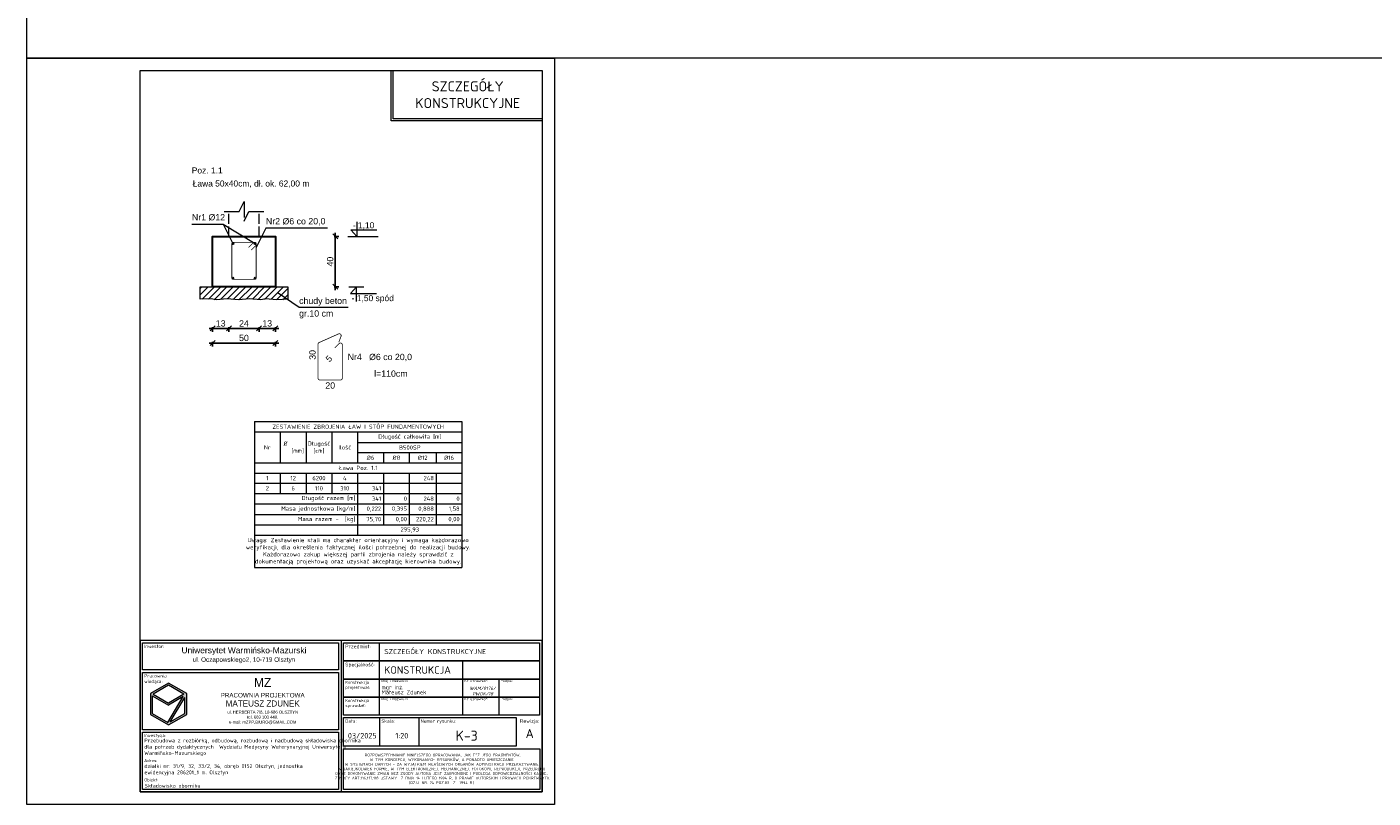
# Model space of a CAD drawing. Header units: millimetres. Extents: x -81893328 to 44149, y -26843406 to 95443303.
# Tile 76 of 100: x 26512 to 27583, y 6482 to 7096. Entities that reach past the tile are written whole.
import ezdxf
from ezdxf.enums import TextEntityAlignment as Align

# ---------------------------------------------------------------- set-up
doc = ezdxf.new("R2010")
doc.units = ezdxf.units.MM
doc.linetypes.add('_DASH', pattern=[10, 8, -2])
doc.linetypes.add('DASHED', pattern=[19.05, 12.7, -6.35])
for name, color, linetype, lineweight in [('A-pomocnicze', 253, 'Continuous', 13), ('A-widokowe', 4, 'Continuous', 9), ('aRMZ - cienka', 84, 'Continuous', 13), ('aRMZ - gruba', 92, 'Continuous', 30), ('aRMZ - kreskowanie', 43, 'Continuous', 5), ('aRMZ - opisy', 7, 'Continuous', 5), ('aRMZ - tabelka i ramka', 63, 'Continuous', 13), ('aRMZ - wymiarowanie', 4, 'Continuous', 13), ('kRMZ - przerywana', 3, 'DASHED', 5), ('opis', 254, 'Continuous', 9)]:
    doc.layers.add(name, color=color, linetype=linetype, lineweight=lineweight)
doc.layers.add('kRMZ - pręty', color=2, linetype='Continuous')
doc.styles.add('1-100 RM', font='isocpeur.ttf', dxfattribs={"height": 20})
doc.styles.add('1-100 RM wymiar', font='isocpeur.ttf', dxfattribs={"height": 15})
doc.styles.add('4', font='arial.ttf', dxfattribs={"height": 15})
doc.styles.add('arial', font='arial.ttf')
doc.styles.add('SPECBUD_TXT', font='arial.ttf')
doc.styles.get("Standard").update_dxf_attribs({"font": 'arial.ttf'})
doc.dimstyles.new('SPECBUD_1_20', dxfattribs={"dimtxt": 5.000001, "dimasz": 4.000001, "dimexe": 2.8, "dimexo": 10.000002, "dimgap": 1.5, "dimtad": 1, "dimdec": 0, "dimzin": 0, "dimdsep": 46, "dimtxsty": 'SPECBUD_TXT', "dimblk": 'OBLIQUE', "dimcen": 0.09, "dimdle": 2.8, "dimclrd": 256, "dimclre": 256, "dimclrt": 256, "dimadec": 0, "dimazin": 0, "dimtfac": 1, "dimtdec": 0, "dimtmove": 0, "dimatfit": 0, "dimfxl": 1, "dimfxlon": 1, "dimtolj": 1, "dimtzin": 0, "dimarcsym": 0})

# ---------------------------------------------------------------- blocks, each defined once
blk = doc.blocks.new('_OBLIQUE')
at = {"color": 0, "lineweight": -2}
blk.add_line((-0.5, -0.5), (0.5, 0.5), dxfattribs=at)
blk = doc.blocks.new('*D102')
at = {"layer": 'aRMZ - wymiarowanie', "lineweight": -2, "transparency": 16777216}
for p, q in [((26656.7, 6844.5), (26712.3, 6844.5)), ((26659.5, 6845.5), (26659.5, 6841.7)), ((26709.5, 6845.5), (26709.5, 6841.7))]:
    blk.add_line(p, q, dxfattribs=at)
at = {"layer": 'Defpoints', "color": 0, "transparency": 16777216}
for p in [(26659.5, 6889.3), (26709.5, 6889.3), (26709.5, 6844.5)]:
    blk.add_point(p, dxfattribs=at)
at = {"layer": 'aRMZ - wymiarowanie', "lineweight": -2, "transparency": 16777216, "xscale": 4.000001, "yscale": 4.000001, "zscale": 4.000001, "rotation": 180}
blk.add_blockref('_OBLIQUE', (26659.5, 6844.5), dxfattribs=at)
at = {"layer": 'aRMZ - wymiarowanie', "lineweight": -2, "transparency": 16777216, "xscale": 4.000001, "yscale": 4.000001, "zscale": 4.000001}
blk.add_blockref('_OBLIQUE', (26709.5, 6844.5), dxfattribs=at)
at = {"layer": 'aRMZ - wymiarowanie', "transparency": 16777216, "insert": (26684.5, 6848.5), "char_height": 5, "attachment_point": 5, "style": 'SPECBUD_TXT'}
blk.add_mtext('\\A1;50', dxfattribs=at)
blk = doc.blocks.new('*D103')
at = {"layer": 'aRMZ - wymiarowanie', "lineweight": -2, "transparency": 16777216}
for p, q in [((26693.7, 6856.1), (26712.3, 6856.1)), ((26696.5, 6857.1), (26696.5, 6853.3)), ((26709.5, 6857.1), (26709.5, 6853.3))]:
    blk.add_line(p, q, dxfattribs=at)
at = {"layer": 'Defpoints', "color": 0, "transparency": 16777216}
for p in [(26696.5, 6879.3), (26709.5, 6879.3), (26709.5, 6856.1)]:
    blk.add_point(p, dxfattribs=at)
at = {"layer": 'aRMZ - wymiarowanie', "lineweight": -2, "transparency": 16777216, "xscale": 4.000001, "yscale": 4.000001, "zscale": 4.000001, "rotation": 180}
blk.add_blockref('_OBLIQUE', (26696.5, 6856.1), dxfattribs=at)
at = {"layer": 'aRMZ - wymiarowanie', "lineweight": -2, "transparency": 16777216, "xscale": 4.000001, "yscale": 4.000001, "zscale": 4.000001}
blk.add_blockref('_OBLIQUE', (26709.5, 6856.1), dxfattribs=at)
at = {"layer": 'aRMZ - wymiarowanie', "transparency": 16777216, "insert": (26703, 6860.1), "char_height": 5, "attachment_point": 5, "style": 'SPECBUD_TXT'}
blk.add_mtext('\\A1;13', dxfattribs=at)
blk = doc.blocks.new('*D104')
at = {"layer": 'aRMZ - wymiarowanie', "lineweight": -2, "transparency": 16777216}
for p, q in [((26669.7, 6856.1), (26699.3, 6856.1)), ((26672.5, 6857.1), (26672.5, 6853.3)), ((26696.5, 6857.1), (26696.5, 6853.3))]:
    blk.add_line(p, q, dxfattribs=at)
at = {"layer": 'Defpoints', "color": 0, "transparency": 16777216}
for p in [(26672.5, 6879.3), (26696.5, 6879.3), (26696.5, 6856.1)]:
    blk.add_point(p, dxfattribs=at)
at = {"layer": 'aRMZ - wymiarowanie', "lineweight": -2, "transparency": 16777216, "xscale": 4.000001, "yscale": 4.000001, "zscale": 4.000001, "rotation": 180}
blk.add_blockref('_OBLIQUE', (26672.5, 6856.1), dxfattribs=at)
at = {"layer": 'aRMZ - wymiarowanie', "lineweight": -2, "transparency": 16777216, "xscale": 4.000001, "yscale": 4.000001, "zscale": 4.000001}
blk.add_blockref('_OBLIQUE', (26696.5, 6856.1), dxfattribs=at)
at = {"layer": 'aRMZ - wymiarowanie', "transparency": 16777216, "insert": (26684.5, 6860.1), "char_height": 5, "attachment_point": 5, "style": 'SPECBUD_TXT'}
blk.add_mtext('\\A1;24', dxfattribs=at)
blk = doc.blocks.new('*D105')
at = {"layer": 'aRMZ - wymiarowanie', "lineweight": -2, "transparency": 16777216}
for p, q in [((26675.3, 6856.1), (26656.7, 6856.1)), ((26659.5, 6857.1), (26659.5, 6853.3)), ((26672.5, 6857.1), (26672.5, 6853.3))]:
    blk.add_line(p, q, dxfattribs=at)
at = {"layer": 'Defpoints', "color": 0, "transparency": 16777216}
for p in [(26659.5, 6879.3), (26672.5, 6879.3), (26659.5, 6856.1)]:
    blk.add_point(p, dxfattribs=at)
at = {"layer": 'aRMZ - wymiarowanie', "lineweight": -2, "transparency": 16777216, "xscale": 4.000001, "yscale": 4.000001, "zscale": 4.000001, "rotation": 180}
blk.add_blockref('_OBLIQUE', (26659.5, 6856.1), dxfattribs=at)
at = {"layer": 'aRMZ - wymiarowanie', "lineweight": -2, "transparency": 16777216, "xscale": 4.000001, "yscale": 4.000001, "zscale": 4.000001}
blk.add_blockref('_OBLIQUE', (26672.5, 6856.1), dxfattribs=at)
at = {"layer": 'aRMZ - wymiarowanie', "transparency": 16777216, "insert": (26666, 6860.1), "char_height": 5, "attachment_point": 5, "style": 'SPECBUD_TXT'}
blk.add_mtext('\\A1;13', dxfattribs=at)
blk = doc.blocks.new('*D106')
at = {"layer": 'aRMZ - wymiarowanie', "lineweight": -2, "transparency": 16777216}
for p, q in [((26757.2, 6932.1), (26757.2, 6886.5)), ((26756.2, 6929.3), (26760, 6929.3)), ((26756.2, 6889.3), (26760, 6889.3))]:
    blk.add_line(p, q, dxfattribs=at)
at = {"layer": 'Defpoints', "color": 0, "transparency": 16777216}
for p in [(26709.5, 6929.3), (26709.5, 6889.3), (26757.2, 6889.3)]:
    blk.add_point(p, dxfattribs=at)
at = {"layer": 'aRMZ - wymiarowanie', "lineweight": -2, "transparency": 16777216, "xscale": 4.000001, "yscale": 4.000001, "zscale": 4.000001}
for p, rotation in [((26757.2, 6929.3), 90), ((26757.2, 6889.3), 270)]:
    blk.add_blockref('_OBLIQUE', p, dxfattribs=dict(at, rotation=rotation))
at = {"layer": 'aRMZ - wymiarowanie', "transparency": 16777216, "insert": (26753.1, 6909.3), "char_height": 5, "attachment_point": 5, "rotation": 90, "style": 'SPECBUD_TXT'}
blk.add_mtext('\\A1;40', dxfattribs=at)

msp = doc.modelspace()

# ---------------------------------------------------------------- hatches: boundary and pattern name
at = {"layer": 'aRMZ - kreskowanie'}
h = msp.add_hatch(dxfattribs=at)
h.set_pattern_fill('ANSI31', color=256, style=0)
h.set_pattern_definition([(45, (26590.0318, 7048.3478), (-2.5, 2.5), [])])
edge = h.paths.add_edge_path()
edge.add_line((26649.5318, 6879.2878), (26649.5318, 6889.2878))
edge.add_line((26649.5318, 6889.2878), (26719.5318, 6889.2878))
edge.add_line((26719.5318, 6889.2878), (26719.5318, 6879.2878))
edge.add_line((26719.5318, 6879.2878), (26715.6418, 6878.7878))
edge.add_line((26715.6418, 6878.7878), (26706.7518, 6879.7878))
edge.add_line((26706.7518, 6879.7878), (26697.8618, 6878.7878))
edge.add_line((26697.8618, 6878.7878), (26688.9718, 6879.7878))
edge.add_line((26688.9718, 6879.7878), (26680.0918, 6878.7878))
edge.add_line((26680.0918, 6878.7878), (26671.2018, 6879.7878))
edge.add_line((26671.2018, 6879.7878), (26662.3118, 6878.7878))
edge.add_line((26662.3118, 6878.7878), (26653.4218, 6879.7878))
edge.add_line((26653.4218, 6879.7878), (26650.0488, 6879.3169))
at = {"layer": 'aRMZ - tabelka i ramka', "linetype": 'Continuous', "ltscale": 0.4}
h = msp.add_hatch(dxfattribs=at)
h.set_pattern_fill('DOTS', color=256, scale=0.12)
h.set_pattern_definition([(0, (26939.1665456, 6630.828445), (0.00375, 0.0075), [0, -0.0075])])
h.paths.add_polyline_path([(26638.9318, 6565.4706), (26624.5318, 6573.7844), (26610.1318, 6565.4706), (26610.1318, 6548.8429), (26624.5318, 6540.5291), (26638.9318, 6548.8429)])
h.paths.add_polyline_path([(26636.2079, 6563.0666), (26623.9082, 6542.5519), (26611.5718, 6549.6743), (26611.5718, 6563.8078), (26624.5318, 6556.3254)], flags=16)
h.paths.add_polyline_path([(26624.5318, 6557.9881), (26612.2918, 6565.0549), (26624.5318, 6572.1217), (26636.7718, 6565.0549)], flags=16)
h.paths.add_polyline_path([(26637.4918, 6562.4076), (26637.4918, 6549.6743), (26625.8158, 6542.9331)], flags=16)
at = {"layer": 'kRMZ - pręty'}
h = msp.add_hatch(color=256, dxfattribs=at)
edge = h.paths.add_edge_path()
edge.add_arc((26675.7268, 6923.6928), 0.595, 0, 360)
h = msp.add_hatch(color=256, dxfattribs=at)
edge = h.paths.add_edge_path()
edge.add_arc((26693.3268, 6923.6928), 0.595, 0, 360)
h = msp.add_hatch(color=256, dxfattribs=at)
edge = h.paths.add_edge_path()
edge.add_arc((26675.7268, 6896.0928), 0.595, 0, 360)
h = msp.add_hatch(color=256, dxfattribs=at)
edge = h.paths.add_edge_path()
edge.add_arc((26693.3268, 6896.0928), 0.595, 0, 360)

# ---------------------------------------------------------------- linework, layer by layer
at = {"layer": 'A-pomocnicze'}
for p, q in [((26767.114, 6929.2878), (26791.3855, 6929.2878)), ((26767.9051, 6889.2878), (26780.0408, 6889.2878))]:
    msp.add_line(p, q, dxfattribs=at)
at = {"layer": 'aRMZ - cienka', "lineweight": 15, "ltscale": 2}
for p, q in [((26692.846, 6782.0372), (26857.9806, 6782.0372)), ((26692.846, 6782.0372), (26692.846, 6665.7222)), ((26692.846, 6773.7329), (26857.9806, 6773.7329)), ((26713.382, 6773.7329), (26713.382, 6749.1605)), ((26733.918, 6773.7329), (26733.918, 6749.1605)), ((26754.454, 6773.7329), (26754.454, 6749.1605)), ((26774.99, 6773.7329), (26774.99, 6749.1605)), ((26857.9806, 6782.0372), (26857.9806, 6757.276)), ((26774.99, 6765.3916), (26857.9806, 6765.3916)), ((26774.99, 6757.276), (26857.9806, 6757.276)), ((26795.526, 6757.276), (26795.526, 6749.1605)), ((26816.062, 6757.276), (26816.062, 6749.1605)), ((26837.4446, 6757.276), (26837.4446, 6749.1605)), ((26857.9806, 6757.276), (26857.9806, 6749.1605)), ((26692.846, 6749.1605), (26857.9806, 6749.1605)), ((26692.846, 6741.0449), (26857.9806, 6741.0449)), ((26713.382, 6741.0449), (26713.382, 6724.8138)), ((26733.918, 6741.0449), (26733.918, 6724.8138)), ((26754.454, 6741.0449), (26754.454, 6724.8138)), ((26774.99, 6741.0449), (26774.99, 6724.8138)), ((26795.526, 6741.0449), (26795.526, 6699.7898)), ((26816.062, 6741.0449), (26816.062, 6699.7898)), ((26837.4446, 6741.0449), (26837.4446, 6699.7898)), ((26857.9806, 6749.1605), (26857.9806, 6741.0449)), ((26857.9806, 6741.0449), (26857.9806, 6699.7898)), ((26692.846, 6732.9293), (26857.9806, 6732.9293)), ((26692.846, 6724.8138), (26857.9806, 6724.8138)), ((26774.99, 6724.8138), (26774.99, 6699.7898)), ((26692.846, 6716.4725), (26857.9806, 6716.4725)), ((26692.846, 6708.1311), (26857.9806, 6708.1311)), ((26692.846, 6699.7898), (26857.9806, 6699.7898)), ((26774.99, 6699.7898), (26774.99, 6691.6742)), ((26857.9806, 6699.7898), (26857.9806, 6665.7222)), ((26692.846, 6691.6742), (26857.9806, 6691.6742)), ((26692.846, 6665.7222), (26857.9806, 6665.7222))]:
    msp.add_line(p, q, dxfattribs=at)
at = {"layer": 'aRMZ - cienka'}
msp.add_lwpolyline([(26649.5318, 6879.2878), (26649.5318, 6889.2878), (26719.5318, 6889.2878), (26719.5318, 6879.2878), (26710.6418, 6878.7878), (26701.7518, 6879.7878), (26697.8618, 6878.7878), (26688.9718, 6879.7878), (26680.0918, 6878.7878), (26671.2018, 6879.7878), (26662.3118, 6878.7878), (26658.4218, 6879.7878), (26649.5318, 6879.2878)], dxfattribs=at)
at = {"layer": 'aRMZ - gruba'}
msp.add_lwpolyline([(26659.5318, 6889.2878), (26659.5318, 6929.2878), (26684.5318, 6929.2878), (26709.5318, 6929.2878), (26709.5318, 6889.2878), (26659.5318, 6889.2878)], dxfattribs=at)
at = {"layer": 'aRMZ - opisy'}
for points in [[(26643.0718, 6939.1678), (26667.9918, 6939.1678), (26675.7318, 6923.6878)], [(26643.0718, 6939.1678), (26667.9918, 6939.1678), (26693.3318, 6923.6878)], [(26750.9318, 6935.9935), (26701.9718, 6935.9935), (26694.2318, 6920.5135)], [(26767.5118, 6872.6778), (26728.4018, 6872.6778), (26711.7918, 6884.2878)]]:
    msp.add_lwpolyline(points, dxfattribs=at)
at = {"layer": 'aRMZ - tabelka i ramka', "linetype": 'Continuous', "ltscale": 0.4}
for p, q in [((26761.7575, 6607.8024), (26761.7575, 6487.3224)), ((26792.4775, 6591.4824), (26792.4775, 6605.8824)), ((26792.4775, 6577.0824), (26792.4775, 6591.4824)), ((26858.4775, 6591.4824), (26858.4775, 6577.0824)), ((26624.5318, 6573.7844), (26610.1318, 6565.4706)), ((26624.5318, 6572.1217), (26612.2918, 6565.0549)), ((26638.9318, 6565.4706), (26624.5318, 6573.7844)), ((26636.7718, 6565.0549), (26624.5318, 6572.1217)), ((26792.4775, 6562.6824), (26792.4775, 6577.0824)), ((26858.4775, 6577.0824), (26858.4775, 6562.6824)), ((26887.2775, 6577.0824), (26887.2775, 6562.6824)), ((26610.1318, 6565.4706), (26610.1318, 6548.8429)), ((26611.5718, 6563.8078), (26624.5318, 6556.3254)), ((26611.5718, 6563.8078), (26611.5718, 6549.6743)), ((26612.2918, 6565.0549), (26624.5318, 6557.9881)), ((26623.9082, 6542.5519), (26636.2079, 6563.0666)), ((26636.7718, 6565.0549), (26624.5318, 6557.9881)), ((26636.2079, 6563.0666), (26624.5318, 6556.3254)), ((26625.8158, 6542.9331), (26637.4918, 6562.4076)), ((26637.4918, 6549.6743), (26637.4918, 6562.4076)), ((26638.9318, 6548.8429), (26638.9318, 6565.4706)), ((26792.4775, 6548.2824), (26792.4775, 6562.6824)), ((26858.4775, 6562.6824), (26858.4775, 6548.2824)), ((26887.2775, 6562.6824), (26887.2775, 6548.2824)), ((26610.1318, 6548.8429), (26624.5318, 6540.5291)), ((26611.5718, 6549.6743), (26623.9082, 6542.5519)), ((26624.5318, 6540.5291), (26638.9318, 6548.8429)), ((26625.8158, 6542.9331), (26637.4918, 6549.6743)), ((26792.4775, 6546.3624), (26792.4775, 6523.5624)), ((26823.6775, 6546.3624), (26823.6775, 6523.5624))]:
    msp.add_line(p, q, dxfattribs=at)
at = {"layer": 'aRMZ - tabelka i ramka', "color": 7, "true_color": 0xffffff}
for points in [[(26511.7575, 10041.3224), (30711.7575, 10041.3224), (30711.7575, 7071.3224), (26511.7575, 7071.3224)], [(26511.7575, 7071.3224), (26931.7575, 7071.3224), (26931.7575, 6477.3224), (26511.7575, 6477.3224)]]:
    msp.add_lwpolyline(points, close=True, dxfattribs=at)
at = {"layer": 'aRMZ - tabelka i ramka'}
msp.add_lwpolyline([(26601.7575, 7061.3224), (26921.7575, 7061.3224), (26921.7575, 6487.3224), (26601.7575, 6487.3224)], close=True, dxfattribs=at)
for points in [[(26921.7575, 7021.3224), (26801.7575, 7021.3224), (26801.7575, 7061.3224)], [(26921.7575, 7022.9224), (26803.3575, 7022.9224), (26803.3575, 7061.3224)]]:
    msp.add_lwpolyline(points, dxfattribs=at)
at = {"layer": 'aRMZ - tabelka i ramka', "linetype": 'Continuous', "ltscale": 0.4}
for points in [[(26921.7575, 6487.3224), (26921.7575, 6607.8024), (26601.7575, 6607.8024), (26601.7575, 6487.3224)], [(26603.6775, 6605.8824), (26759.8375, 6605.8824), (26759.8375, 6584.2824), (26603.6775, 6584.2824)], [(26763.6775, 6605.8824), (26919.8375, 6605.8824), (26919.8375, 6591.4824), (26763.6775, 6591.4824)], [(26763.6775, 6591.4824), (26919.8375, 6591.4824), (26919.8375, 6577.0824), (26763.6775, 6577.0824)], [(26603.6775, 6582.3624), (26759.8375, 6582.3624), (26759.8375, 6536.7624), (26603.6775, 6536.7624)], [(26763.6775, 6577.0824), (26919.8375, 6577.0824), (26919.8375, 6562.6824), (26763.6775, 6562.6824)], [(26763.6775, 6562.6824), (26919.8375, 6562.6824), (26919.8375, 6548.2824), (26763.6775, 6548.2824)], [(26763.6775, 6546.3624), (26901.0775, 6546.3624), (26901.0775, 6523.5624), (26763.6775, 6523.5624)], [(26603.6775, 6534.8424), (26759.8375, 6534.8424), (26759.8375, 6489.2424), (26603.6775, 6489.2424)], [(26763.6775, 6521.6424), (26920.0775, 6521.6424), (26920.0775, 6489.2424), (26763.6775, 6489.2424)]]:
    msp.add_lwpolyline(points, close=True, dxfattribs=at)
at = {"layer": 'kRMZ - przerywana', "linetype": '_DASH'}
for p, q in [((26672.5318, 6929.2878), (26672.5318, 6949.2878)), ((26696.5318, 6929.2878), (26696.5318, 6949.2878))]:
    msp.add_line(p, q, dxfattribs=at)
at = {"layer": 'kRMZ - przerywana'}
msp.add_lwpolyline([(26668.6618, 6949.2878), (26680.6618, 6949.2878), (26684.5318, 6957.0278), (26684.5318, 6941.5478), (26688.4018, 6949.2878), (26700.4018, 6949.2878)], dxfattribs=at)
at = {"layer": 'kRMZ - pręty', "const_width": 0.6}
for points in [[(26688.1318, 6920.6178), (26691.6718, 6924.1478, -0.668025), (26694.2318, 6923.0878), (26694.2318, 6896.6878, -0.417201), (26692.7318, 6895.1878), (26676.3318, 6895.1878, -0.417201), (26674.8318, 6896.6878), (26674.8318, 6923.0878, -0.417203), (26676.3318, 6924.5878), (26692.7318, 6924.5878, -0.66803), (26693.7918, 6922.0278), (26690.2618, 6918.4878)], [(26756.7351, 6840.5105), (26760.2751, 6844.0405, -0.668025), (26762.8351, 6842.9805), (26762.8351, 6816.5805, -0.417201), (26761.3351, 6815.0805), (26744.9351, 6815.0805, -0.417201), (26743.4351, 6816.5805), (26743.4351, 6843.5105, -0.293063), (26744.3251, 6844.8805), (26759.7851, 6851.7605, -0.67326), (26761.7951, 6849.8505), (26760.0051, 6845.1805)]]:
    msp.add_lwpolyline(points, format="xyb", dxfattribs=at)
at = {"layer": 'kRMZ - pręty'}
for centre in [(26675.7268, 6923.6928), (26693.3268, 6923.6928), (26675.7268, 6896.0928), (26693.3268, 6896.0928)]:
    msp.add_circle(centre, 0.595, dxfattribs=at)
at = {"layer": 'opis'}
for points in [[(26774.331, 6940.9974), (26774.331, 6929.2878), (26769.6447, 6934.6642), (26790.3286, 6934.6642)], [(26773.973, 6877.5781), (26773.973, 6889.2878), (26769.2867, 6883.9114), (26789.9707, 6883.9114)]]:
    msp.add_lwpolyline(points, dxfattribs=at)

# ---------------------------------------------------------------- texts
at = {"layer": 'A-widokowe', "style": 'arial'}
msp.add_text('Poz. 1.1', height=4.8, dxfattribs=at).set_placement((26642.954, 6978.0168), align=Align.BOTTOM_LEFT)
at = {"layer": 'aRMZ - cienka', "lineweight": 15, "ltscale": 2}
for s, insert, char_height, width, attachment_point in [('{\\fISOCPEUR|b1|i0|c0;ZESTAWIENIE ZBROJENIA ŁAW I STÓP FUNDAMENTOWYCH', (26775.4133, 6777.885), 3.386667, 161.534667, 5), ('{\\fISOCPEUR|b0|i0|c0;Długość całkowita [m]', (26816.4853, 6769.5622), 3.386667, 79.390667, 5), ('{\\fISOCPEUR|b0|i0|c0;Nr', (26703.114, 6761.4467), 3.386667, 16.936, 5), ('{\\fISOCPEUR|b0|i0|c0;Ø          [mm]', (26723.65, 6761.4467), 3.386667, 16.936, 5), ('{\\fISOCPEUR|b0|i0|c0;Długość [cm]', (26744.186, 6761.4467), 3.386667, 16.936, 5), ('{\\fISOCPEUR|b0|i0|c0;Ilość', (26764.722, 6761.4467), 3.386667, 16.936, 5), ('{\\fISOCPEUR|b0|i0|c0;B500SP', (26816.4853, 6761.3338), 3.386667, 79.390667, 5), ('{\\fISOCPEUR|b0|i0|c0;Ø6  ', (26785.258, 6753.2182), 3.386667, 16.936, 5), ('{\\fISOCPEUR|b0|i0|c0;Ø8', (26805.794, 6753.2182), 3.386667, 16.936, 5), ('{\\fISOCPEUR|b0|i0|c0;Ø12', (26826.7533, 6753.2182), 3.386667, 17.782667, 5), ('{\\fISOCPEUR|b0|i0|c0;Ø16  ', (26847.7126, 6753.2182), 3.386667, 16.936, 5), ('{\\fISOCPEUR|b1|i0|c0;Ława Poz. 1.1', (26775.4133, 6745.1027), 3.386667, 161.534667, 5), ('{\\fISOCPEUR|b0|i0|c0;2', (26703.114, 6728.8716), 3.386667, 16.936, 5), ('{\\fISOCPEUR|b0|i0|c0;1', (26703.114, 6736.9871), 3.386667, 16.936, 5), ('{\\fISOCPEUR|b0|i0|c0;12', (26723.65, 6736.9871), 3.386667, 16.936, 5), ('{\\fISOCPEUR|b0|i0|c0;6', (26723.65, 6728.8716), 3.386667, 16.936, 5), ('{\\fISOCPEUR|b0|i0|c0;6200', (26744.186, 6736.9871), 3.386667, 16.936, 5), ('{\\fISOCPEUR|b0|i0|c0;110', (26744.186, 6728.8716), 3.386667, 16.936, 5), ('{\\fISOCPEUR|b0|i0|c0;310', (26764.722, 6728.8716), 3.386667, 16.936, 5), ('{\\fISOCPEUR|b0|i0|c0;4', (26764.722, 6736.9871), 3.386667, 16.936, 5), ('{\\fISOCPEUR|b0|i0|c0;341', (26793.726, 6728.8716), 3.386667, 16.936, 6), ('{\\fISOCPEUR|b0|i0|c0;248', (26835.6446, 6736.9871), 3.386667, 17.782667, 6), ('{\\fISOCPEUR|b0|i0|c0;Długość razem [m]', (26773.19, 6720.6431), 3.386667, 78.544, 6), ('{\\fISOCPEUR|b0|i0|c0;341', (26793.726, 6720.6431), 3.386667, 16.936, 6), ('{\\fISOCPEUR|b0|i0|c0;0', (26814.262, 6720.6431), 3.386667, 16.936, 6), ('{\\fISOCPEUR|b0|i0|c0;248', (26835.6446, 6720.6431), 3.386667, 17.782667, 6), ('{\\fISOCPEUR|b0|i0|c0;0', (26856.1806, 6720.6431), 3.386667, 16.936, 6), ('{\\fISOCPEUR|b0|i0|c0;Masa jednostkowa [kg/m]', (26773.19, 6712.3018), 3.386667, 78.544, 6), ('{\\fISOCPEUR|b0|i0|c0;0,222', (26793.726, 6712.3018), 3.386667, 16.936, 6), ('{\\fISOCPEUR|b0|i0|c0;0,395', (26814.262, 6712.3018), 3.386667, 16.936, 6), ('{\\fISOCPEUR|b0|i0|c0;0,888', (26835.6446, 6712.3018), 3.386667, 17.782667, 6), ('{\\fISOCPEUR|b0|i0|c0;1,58', (26856.1806, 6712.3018), 3.386667, 16.936, 6), ('{\\fISOCPEUR|b0|i0|c0;Masa razem -  [kg]', (26773.19, 6703.9605), 3.386667, 78.544, 6), ('{\\fISOCPEUR|b0|i0|c0;75,70', (26793.726, 6703.9605), 3.386667, 16.936, 6), ('{\\fISOCPEUR|b0|i0|c0;0,00', (26814.262, 6703.9605), 3.386667, 16.936, 6), ('{\\fISOCPEUR|b1|i0|c0;295,93', (26816.4853, 6695.732), 3.386667, 79.390667, 5), ('{\\fISOCPEUR|b0|i0|c0;220,22', (26835.6446, 6703.9605), 3.386667, 17.782667, 6), ('{\\fISOCPEUR|b0|i0|c0;0,00', (26856.1806, 6703.9605), 3.386667, 16.936, 6), ('{\\fISOCPEUR|b0|i0|c0;Uwaga: Zestawienie stali ma charakter orientacyjny i wymaga każdorazowo weryfikacji, dla określenia faktycznej ilości potrzebnej do realizacji budowy. Każdorazowo zakup większej partii zbrojenia należy sprawdzić z dokumentacją projektową oraz uzyskać akceptację kierownika budowy. ', (26775.4133, 6678.6982), 3.3866667, 161.534667, 5)]:
    msp.add_mtext(s, dxfattribs=dict(at, insert=insert, char_height=char_height, width=width, attachment_point=attachment_point))
at = {"layer": 'aRMZ - opisy', "char_height": 5, "style": 'SPECBUD_TXT'}
for s, insert, attachment_point in [('Nr1 %%C12', (26643.0718, 6947.1078), 1), ('Nr2 %%C6 co 20,0', (26701.9718, 6943.9335), 1), ('chudy beton', (26728.4018, 6880.6178), 1), ('gr.10 cm', (26728.4018, 6870.5578), 1), ('Nr4   %%C6 co 20,0', (26767.0051, 6835.9105), 1), ('l=110cm', (26788.1451, 6822.6605), 1), ('20', (26753.1351, 6813.2305), 2)]:
    msp.add_mtext(s, dxfattribs=dict(at, insert=insert, attachment_point=attachment_point))
at = {"layer": 'aRMZ - opisy', "char_height": 5, "attachment_point": 8, "style": 'SPECBUD_TXT'}
for s, insert, rotation in [('30', (26741.5851, 6835.0505), 90), ('5', (26753.9051, 6830.2405), 45)]:
    msp.add_mtext(s, dxfattribs=dict(at, insert=insert, rotation=rotation))
at = {"layer": 'aRMZ - tabelka i ramka', "insert": (26862.5575, 7042.1224), "char_height": 8, "attachment_point": 5}
msp.add_mtext_dynamic_manual_height_columns('{\\fISOCPEUR|b0|i0|c238|p34;SZCZEGÓŁY KONSTRUKCYJNE}', width=99.350193, gutter_width=2.5, heights=[0], dxfattribs=at)
at = {"layer": 'aRMZ - tabelka i ramka', "linetype": 'Continuous', "ltscale": 0.4}
for s, width, gutter_width, heights, insert, char_height, attachment_point, style in [('Inwestor:', 9.053175, 20, [0], (26605.1175, 6604.4424), 2.64, 1, '1-100 RM'), ('Przedmiot:', 9.053175, 20, [0], (26765.1175, 6604.4424), 2.88, 1, '1-100 RM'), ('SZCZEGÓŁY KONSTRUKCYJNE', 163.658233, 0.2, [0], (26796.1803, 6598.9433), 4, 4, '1-100 RM wymiar'), ('Specjalność:', 9.053175, 20, [0], (26765.1175, 6590.0424), 2.88, 1, '1-100 RM'), ('Pracownia wiodąca:', 29.174314, 20, [0], (26605.1175, 6580.9224), 2.64, 1, '1-100 RM'), ('Konstrukcja projektował:', 9.053175, 20, [0], (26765.1175, 6575.6424), 2.4, 1, '1-100 RM'), ('Imię i Nazwisko:', 38.578289, 20, [0], (26793.9175, 6576.6424), 2, 1, '1-100 RM'), ('\\pxsm0.75,;mgr inż.\\PMateusz Zdunek', 60.939113, 20, [0], (26793.9175, 6568.5424), 3.2, 4, '1-100 RM'), ('Nr uprawnień:', 26.029698, 20, [0], (26859.9175, 6576.6424), 2, 1, '1-100 RM'), ('{\\fISOCPEUR|b0|i1|c238|p34;WAM/0176/\\PPWOK/18}', 29.707083, 20, [0], (26874.5045, 6567.4824), 2.64, 5, '1-100 RM'), ('Podpis:', 26.029698, 20, [0], (26888.7175, 6576.6424), 2, 1, '1-100 RM'), ('Konstrukcja sprawdził:', 9.053175, 20, [0], (26765.1175, 6561.2424), 2.4, 1, '1-100 RM'), ('Imię i Nazwisko:', 39.642503, 20, [0], (26793.9175, 6562.2424), 2, 1, '1-100 RM'), ('Nr uprawnień:', 26.029698, 20, [0], (26859.9175, 6562.2424), 2, 1, '1-100 RM'), ('Podpis:', 26.029698, 20, [0], (26888.7175, 6562.2424), 2, 1, '1-100 RM'), ('Data:', 9.053175, 20, [0], (26765.1175, 6544.9224), 2.64, 1, '1-100 RM'), ('Skala:', 9.053175, 20, [0], (26793.9175, 6544.9224), 2.64, 1, '1-100 RM'), ('Numer rysunku:', 25.381108, 20, [0], (26825.1175, 6544.9224), 2.64, 1, '1-100 RM'), ('K-3', 24.400512, 20, [4.4], (26861.7545, 6531.9624), 8, 5, '1-100 RM'), ('Rewizja:', 9.053175, 20, [0], (26911.9175, 6545.1624), 2.88, 2, '1-100 RM'), ('A', 9.053175, 20, [0], (26911.9175, 6533.7624), 7.2, 5, '1-100 RM'), ('Inwestycja:', 29.174314, 20, [0], (26605.1175, 6533.4024), 2.4, 1, '1-100 RM'), ('03/2025', 24.400512, 20, [4.4], (26778.666, 6531.9624), 4.4, 5, '1-100 RM'), ('1:20', 24.400512, 20, [4.4], (26810.1789, 6531.9624), 4.4, 5, '1-100 RM'), ('Adres:', 29.174314, 20, [0], (26605.1175, 6513.4034), 2.4, 1, '1-100 RM'), ('Obiekt:', 29.174314, 20, [0], (26605.1175, 6498.0024), 2.4, 1, '1-100 RM')]:
    msp.add_mtext_dynamic_manual_height_columns(s, width=width, gutter_width=gutter_width, heights=heights, dxfattribs=dict(at, insert=insert, char_height=char_height, attachment_point=attachment_point, style=style))
for s, insert, char_height, width, attachment_point, style in [('{\\fArial|b0|i0|c238|p34;Uniwersytet Warmińsko-Mazurski\\P\\H0.75x;ul. Oczapowskiego2, 10-719 Olsztyn}', (26684.5162, 6596.0168), 4.8, 137.883973, 5, '1-100 RM'), ('KONSTRUKCJA', (26796.0775, 6584.2824), 6, 62.4, 4, '1-100 RM wymiar'), ('\\pxqc;{\\fBankGothic Lt BT|b0|i0|c238|p34;\\H2x;MZ\\H0.83334x;\\P\\fBankGothic Lt BT|b0|i0|c0|p34;\\H0.6x;PRACOWNIA PROJEKTOWA \\P\\fBankGothic Lt BT|b0|i0|c238|p34;\\H1.3333x;MATEUSZ ZDUNEK\\fBankGothic Lt BT|b0|i0|c0|p34;\\P\\H0.5x;ul. \\fBankGothic Lt BT|b0|i0|c238|p34;HERBERTA 7/8\\fBankGothic Lt BT|b0|i0|c0|p34;, 10-6\\fBankGothic Lt BT|b0|i0|c238|p34;86 \\fBankGothic Lt BT|b0|i0|c0|p34;OLSZTYN\\Ptel. \\fBankGothic Lt BT|b0|i0|c238|p34;669 100 448\\fBankGothic Lt BT|b0|i0|c0|p34;,\\fBankGothic Lt BT|b0|i0|c238|p34;\\P\\fBankGothic Lt BT|b0|i0|c0|p34;e-mail: \\fBankGothic Lt BT|b0|i0|c238|p34;mZPP.BIURO\\fBankGothic Lt BT|b0|i0|c0|p34;@\\fBankGothic Lt BT|b0|i0|c238|p34;GMAIL\\fBankGothic Lt BT|b0|i0|c0|p34;.\\fBankGothic Lt BT|b0|i0|c238|p34;COM}', (26699.3847, 6559.5624), 3.6, 125.727419, 5, '4'), ('Przebudowa z rozbiórką, odbudową, rozbudową i nadbudową składowiska obornika dla potrzeb dydaktycznych  Wydziału Medycyny Weterynaryjnej Uniwersytetu \\PWarmińsko-Mazurskiego', (26605.1673, 6529.6813), 3, 154.670263, 1, '1-100 RM'), (' ROZPOWSZECHNIANIE NINIEJSZEGO OPRACOWANIA, JAK TEŻ JEGO FRAGMENTÓW, \\PW TYM KONCEPCJI, WYKONANYCH RYSUNKÓW, A PONADTO UMIESZCZANIE \\PW SYSTEMACH DANYCH - ZA WYJĄTKIEM WŁAŚCIWYCH ORGANÓW ADMINISTRACJI PRZEKAZYWANIE W\\~JAKIEJKOLWIEK FORMIE, W TYM ELEKTRONICZNEJ, MECHANICZNEJ, FOTOKOPII, REPRODUKCJI, PRZEDRUKU ORAZ DOKONYWANIE ZMIAN BEZ ZGODY AUTORA JEST ZABRONIONE I PODLEGA ODPOWIEDZIALNOŚCI KARNEJ\\P Z MOCY ART.116,117,118 USTAWY  Z DNIA 14 LUTEGO 1994 R, O PRAWIE AUTORSKIM I PRAWACH POKREWNYCH. (DZ.U. NR. 24 POZ.83  Z  1994 R.)', (26841.8775, 6505.4424), 2.2, 156.4, 5, '1-100 RM wymiar'), ('działki nr: 31/9, 32, 33/2, 34, obręb 0152 Olsztyn, jednostka ewidencyjna 286201_1 m. Olsztyn', (26605.2301, 6509.2974), 3, 131.851146, 1, '1-100 RM'), ('Składowisko obornika', (26605.4397, 6493.6624), 3, 134.00626, 1, '1-100 RM')]:
    msp.add_mtext(s, dxfattribs=dict(at, insert=insert, char_height=char_height, width=width, attachment_point=attachment_point, style=style))
at = {"layer": 'opis', "style": 'arial'}
msp.add_text('Ława 50x40cm, dł. ok. 62,00 m', height=4.8, rotation=359.9999106, dxfattribs=at).set_placement((26643.7124, 6969.0626))
for s, p in [('- 1,10', (26771.1292, 6934.4291)), ('- 1,50 spód', (26770.2615, 6876.3824))]:
    msp.add_text(s, height=4.8, rotation=359.9999106, dxfattribs=at).set_placement(p, align=Align.BOTTOM_LEFT)

# ---------------------------------------------------------------- dimensions: what is measured, and where the dimension line sits
at = {"layer": 'aRMZ - wymiarowanie'}
dim = msp.add_linear_dim(base=(26757.1655, 6889.2878), p1=(26709.5318, 6929.2878), p2=(26709.5318, 6889.2878), angle=90, dimstyle='SPECBUD_1_20', dxfattribs=at)
dim.commit()
dim.dimension.update_dxf_attribs({"geometry": '*D106', "text_midpoint": (26753.1126, 6909.2878)})
for base, p1, p2, picture, middle in [((26709.5318, 6844.4678), (26659.5318, 6889.2878), (26709.5318, 6889.2878), '*D102', (26684.5318, 6848.5206)), ((26659.5318, 6856.0678), (26672.5318, 6879.2878), (26659.5318, 6879.2878), '*D105', (26666.0318, 6860.1223)), ((26696.5318, 6856.0678), (26672.5318, 6879.2878), (26696.5318, 6879.2878), '*D104', (26684.5318, 6860.078)), ((26709.5318, 6856.0678), (26696.5318, 6879.2878), (26709.5318, 6879.2878), '*D103', (26703.0318, 6860.1223))]:
    dim = msp.add_linear_dim(base=base, p1=p1, p2=p2, dimstyle='SPECBUD_1_20', dxfattribs=at)
    dim.commit()
    dim.dimension.update_dxf_attribs({"geometry": picture, "text_midpoint": middle})

doc.saveas('drawing.dxf')
